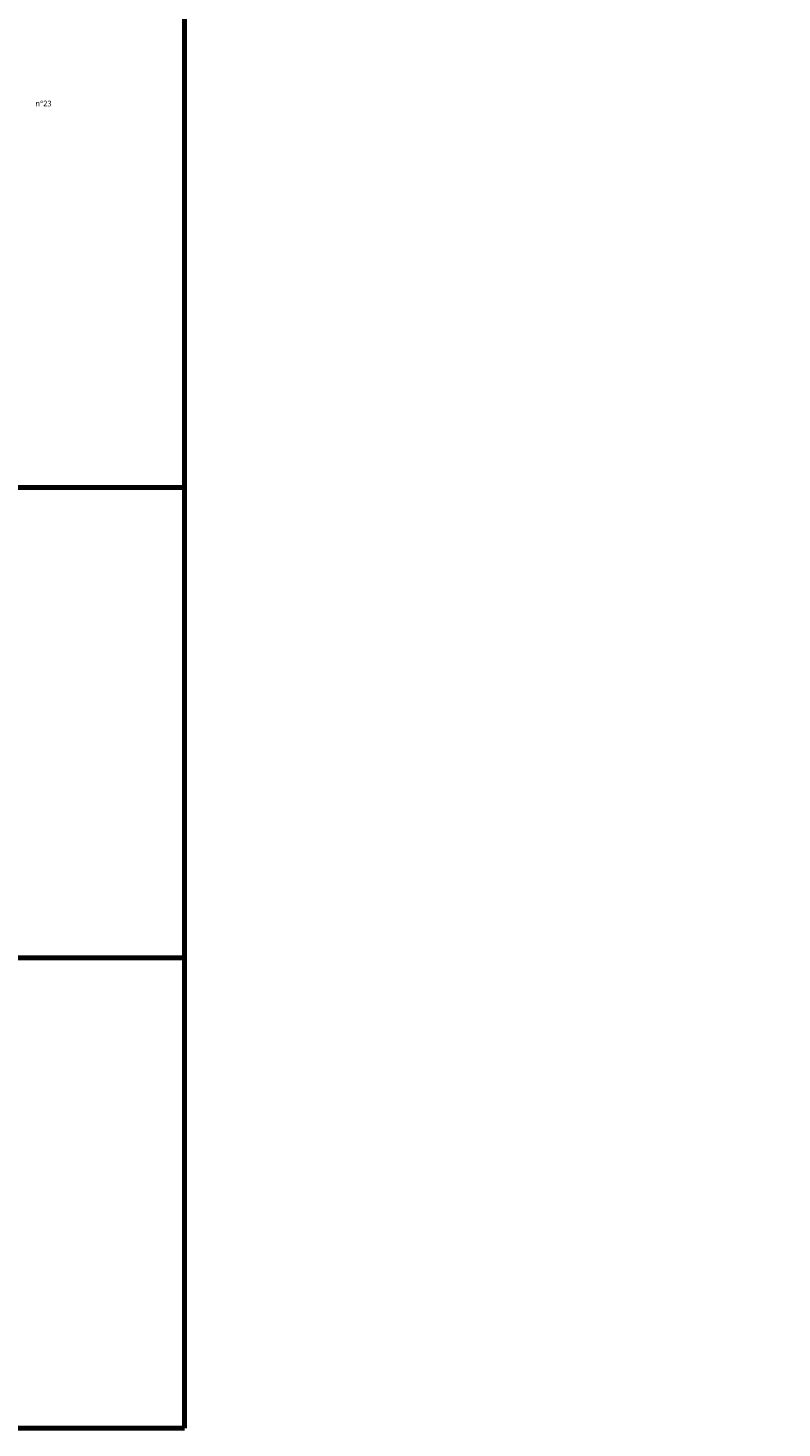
# Model space of a CAD drawing. Header units: millimetres. Extents: x -3314 to 21255525, y -15000 to 1735000.
# Tile 15 of 109: x 13996 to 15332, y 4548 to 7029. Entities that reach past the tile are written whole.
import ezdxf
from ezdxf import colors
from ezdxf.entities.mleader import LeaderData, LeaderLine
from ezdxf.math import Vec2, Vec3

# ---------------------------------------------------------------- set-up
doc = ezdxf.new("R2010")
doc.units = ezdxf.units.MM
doc.linetypes.add('CONTINU', pattern=[0])
doc.layers.add('Dessin_TEXTES', color=7, linetype='CONTINU')
doc.styles.add('Arial', font='segoeui.ttf')
doc.styles.get("Standard").update_dxf_attribs({"font": 'segoeui.ttf'})

msp = doc.modelspace()

# ---------------------------------------------------------------- linework, layer by layer
at = {"layer": 'Defpoints', "lineweight": 70}
for p, q in [((14273.133, 12488.9435), (14273.133, 4548.0837)), ((8721.2504, 6214.9414), (14273.133, 6214.9414)), ((8721.2504, 6214.9414), (14273.133, 6214.9414)), ((8721.2504, 5381.5126), (14273.133, 5381.5126)), ((8721.2504, 5381.5126), (14273.133, 5381.5126)), ((8721.2504, 5381.5126), (14273.133, 5381.5126)), ((8721.2504, 4548.0837), (14273.133, 4548.0837))]:
    msp.add_line(p, q, dxfattribs=at)

# ---------------------------------------------------------------- texts
at = {"layer": 'Dessin_TEXTES', "style": 'Arial'}
msp.add_text('n°23', height=10, dxfattribs=at).set_placement((14009.08, 6890.17))

# ---------------------------------------------------------------- leaders
at = {"layer": 'Dessin_TEXTES'}
ml = msp.add_multileader_mtext('Standard', dxfattribs=at)
ml.set_content("2 x 3 Traversées d'étanchéité des tubes d'injection des gaines réinjectables (gaines entre mortier de bourrage et mortier sans retrait)", color=256)
ml.set_leader_properties()
ml.build(insert=Vec2(0, 0))
ml.multileader.update_dxf_attribs({"dogleg_length": 5, "arrow_head_size": 2.5, "scale": 100})
ctx = ml.context
ctx.base_point, ctx.scale, ctx.char_height, ctx.arrow_head_size, ctx.landing_gap_size, ctx.plane_origin = Vec3(12209.5445, 6520.4915), 100, 2.5, 2.5, 1.25, Vec3(12255.355, 6578.7565)
notes = []
notes.append((ctx, [(0, (1, 1, 0), (12188.63, 6520.124), (1, 0), 20.9145, [(0, [(12141.1086, 6603.7589)], 0, [])])]))
ctx.mtext.insert, ctx.mtext.width, ctx.mtext.flow_direction = Vec3(12210.7945, 6521.7415), 54, 5
for ctx, leaders in notes:
    for number, flags, end, landing, length, lines in leaders:
        leader = LeaderData()
        leader.index, (leader.has_last_leader_line, leader.has_dogleg_vector, leader.attachment_direction) = number, flags
        leader.last_leader_point, leader.dogleg_vector, leader.dogleg_length = Vec3(end), Vec3(landing), length
        for number, points, colour, breaks in lines:
            line = LeaderLine()
            line.index, line.vertices, line.color, line.breaks = number, Vec3.list(points), colors.encode_raw_color(colour), breaks
            leader.lines.append(line)
        ctx.leaders.append(leader)

doc.saveas('drawing.dxf')
